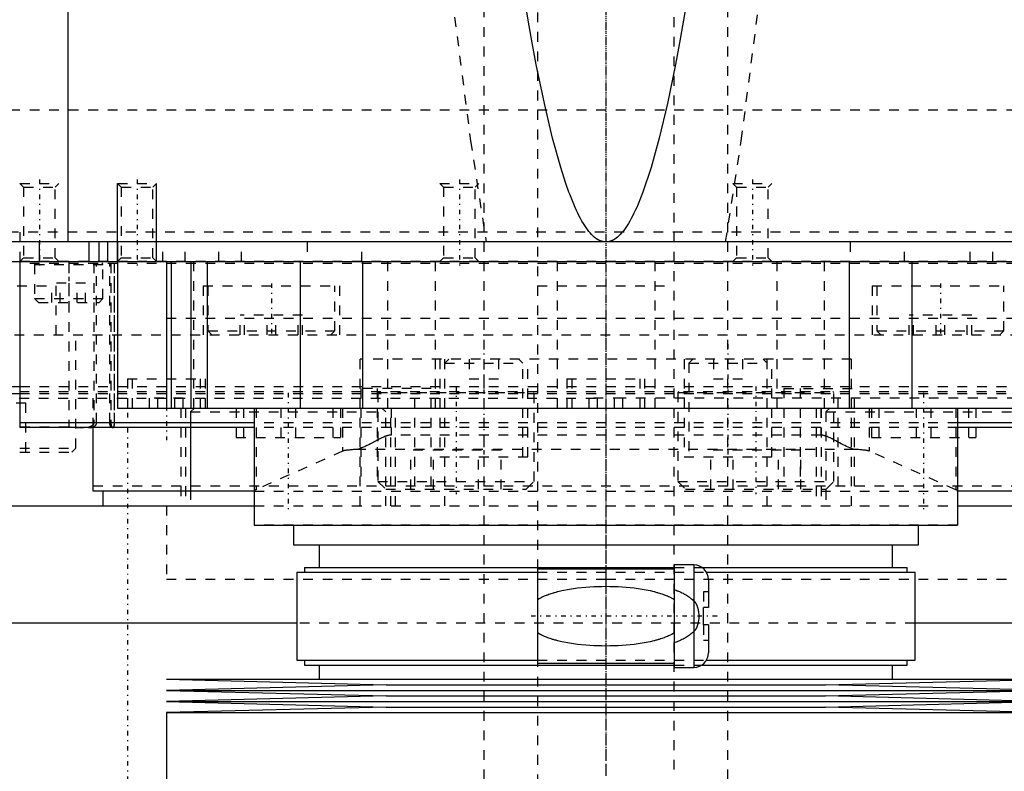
# Model space of a CAD drawing. Extents: x -125 to 125, y -136 to 719.
# Tile 4 of 13: x -60 to 41, y -20 to 57. Entities that reach past the tile are written whole.
import ezdxf

# ---------------------------------------------------------------- set-up
doc = ezdxf.new("R2010")
doc.units = 0
doc.linetypes.add('CENTER', pattern=[1.5, 0.45, -0.5, 0.05, -0.5])
doc.linetypes.add('DASHED', pattern=[2, 1, -1])
for name, color, linetype in [('AM_0', 7, 'CONTINUOUS'), ('AM_10', 7, 'CONTINUOUS'), ('AM_3', 7, 'DASHED'), ('AM_7', 7, 'CENTER')]:
    doc.layers.add(name, color=color, linetype=linetype)

msp = doc.modelspace()

# ---------------------------------------------------------------- linework, layer by layer
at = {"layer": 'AM_0', "color": 7, "linetype": 'CONTINUOUS'}
for p, q in [((-55.06, 34.5), (-55.06, 116.6)), ((79, 34.5), (-79, 34.5)), ((-58, 32.5), (-58, 34.5)), ((-52.9, 32.5), (-52.9, 34.5)), ((-51.9, 32.5), (-51.9, 34.5)), ((-51, 32.5), (-51, 34.5)), ((-50, 34.5), (-50, 17.5)), ((-78.5, 32.5), (78.5, 32.5)), ((-60, 32.5), (-60, 15.5)), ((-45, 32.5), (-45, 17.5)), ((-44.5, 32.5), (-44.5, 17.5)), ((-42.5, 32.5), (-42.5, 17.5)), ((-40.83, 32.5), (-40.83, 17.5)), ((-31.31, 32.5), (-31.31, 17.5)), ((-24.92, 32.5), (-24.92, 17.5)), ((24.92, 32.5), (24.92, 17.5)), ((31.31, 32.5), (31.31, 17.5)), ((-78.5, 19.7), (-60, 19.7)), ((-77.5, 19), (-60.01, 19)), ((-50, 17.5), (50, 17.5)), ((-36, 17.5), (-36, 5.5)), ((36, 17.5), (36, 5.5)), ((-36, 16), (-60, 16)), ((-36, 15.5), (-60, 15.5)), ((-52.5, 9), (-52.5, 15.5)), ((-42.5, 9), (-42.5, 15.5)), ((60, 16), (36, 16)), ((60, 15.5), (36, 15.5)), ((-36, 9), (-52.5, 9)), ((-51.5, 9), (-51.5, 7.5)), ((52.5, 9), (36, 9)), ((-68.3, 7.5), (-36, 7.5)), ((36, 7.5), (68.3, 7.5)), ((-36, 5.5), (36, 5.5)), ((-32, 5.5), (-32, 3.5)), ((32, 3.5), (32, 5.5)), ((-32, 3.5), (32, 3.5)), ((-29.35, 3.5), (-29.35, 1.2)), ((29.35, 1.2), (29.35, 3.5)), ((-30.85, 1.2), (-30.85, 0.7)), ((-30.85, 1.2), (7, 1.2)), ((9, 1.45), (7, 1.45)), ((7, 1.45), (7, -9.05)), ((9, 1.45), (9, -9.05)), ((9.83, 1.2), (30.85, 1.2)), ((30.85, 0.7), (30.85, 1.2)), ((-31.65, 0.7), (-31.65, -8.3)), ((-31.65, 0.7), (-7, 0.7)), ((7, 1), (-7, 1)), ((-7, 1), (-7, -8.6)), ((10.3, 0.7), (31.65, 0.7)), ((31.65, -8.3), (31.65, 0.7)), ((10.5, -0.05), (10.5, -2.9)), ((10, -4.7), (10, -2.9)), ((10.5, -2.9), (10, -2.9)), ((-31.65, -4.5), (-65.59, -4.5)), ((10.5, -4.7), (10, -4.7)), ((10.5, -4.7), (10.5, -7.55)), ((65.59, -4.5), (31.65, -4.5)), ((-31.65, -8.3), (-7, -8.3)), ((-30.85, -8.3), (-30.85, -8.8)), ((-30.85, -8.8), (7, -8.8)), ((-29.35, -8.8), (-29.35, -10.25)), ((-7, -8.6), (7, -8.6)), ((7, -9.05), (9, -9.05)), ((9.83, -8.8), (30.85, -8.8)), ((10.3, -8.3), (31.65, -8.3)), ((29.35, -10.25), (29.35, -8.8)), ((30.85, -8.8), (30.85, -8.3)), ((-45, -10.25), (-22.5, -10.82)), ((-45, -10.25), (45, -10.25)), ((-22.5, -10.82), (-45, -11.39)), ((-22.5, -10.82), (22.5, -10.82)), ((22.5, -10.82), (45, -10.25)), ((45, -11.39), (22.5, -10.82)), ((-45, -11.39), (-22.5, -11.96)), ((-45, -11.39), (45, -11.39)), ((-22.5, -11.96), (-45, -12.53)), ((-22.5, -11.96), (22.5, -11.96)), ((22.5, -11.96), (45, -11.39)), ((45, -12.53), (22.5, -11.96)), ((-45, -12.53), (-22.5, -13.1)), ((-45, -12.53), (45, -12.53)), ((-22.5, -13.1), (-45, -13.67)), ((-22.5, -13.1), (22.5, -13.1)), ((22.5, -13.1), (45, -12.53)), ((45, -13.67), (22.5, -13.1)), ((-45, -13.67), (-45, -30.25)), ((-45, -13.67), (45, -13.67))]:
    msp.add_line(p, q, dxfattribs=at)
for points in [[(0, 34.5, 0), (-0.01, 34.5, 0), (-0.04, 34.5, 0), (-0.06, 34.5, 0), (-0.07, 34.5, 0), (-0.08, 34.5, 0), (-0.11, 34.5, 0), (-0.13, 34.51, 0), (-0.15, 34.51, 0), (-0.18, 34.51, 0), (-0.2, 34.51, 0), (-0.21, 34.52, 0), (-0.22, 34.52, 0), (-0.25, 34.52, 0), (-0.27, 34.53, 0), (-0.29, 34.53, 0), (-0.32, 34.54, 0), (-0.34, 34.54, 0), (-0.35, 34.54, 0), (-0.36, 34.55, 0), (-0.39, 34.55, 0), (-0.41, 34.56, 0), (-0.42, 34.56, 0), (-0.43, 34.57, 0), (-0.46, 34.57, 0), (-0.48, 34.58, 0), (-0.49, 34.59, 0), (-0.5, 34.59, 0), (-0.53, 34.6, 0), (-0.55, 34.61, 0), (-0.57, 34.62, 0), (-0.6, 34.63, 0), (-0.62, 34.64, 0), (-0.63, 34.64, 0), (-0.64, 34.65, 0), (-0.67, 34.66, 0), (-0.69, 34.67, 0), (-0.71, 34.68, 0), (-0.74, 34.69, 0), (-0.76, 34.71, 0), (-0.77, 34.71, 0), (-0.78, 34.72, 0), (-0.81, 34.73, 0), (-0.83, 34.74, 0), (-0.85, 34.76, 0), (-0.88, 34.77, 0), (-0.9, 34.79, 0), (-0.91, 34.8, 0), (-0.92, 34.8, 0), (-0.95, 34.82, 0), (-0.97, 34.83, 0), (-1.05, 34.89, 0), (-1.19, 35.01, 0), (-1.26, 35.07, 0), (-1.33, 35.13, 0), (-1.47, 35.27, 0), (-1.61, 35.43, 0), (-1.75, 35.59, 0), (-1.89, 35.78, 0), (-2.03, 35.97, 0), (-2.1, 36.07, 0), (-2.17, 36.18, 0), (-2.31, 36.41, 0), (-2.45, 36.64, 0), (-2.52, 36.77, 0), (-2.59, 36.89, 0), (-2.73, 37.16, 0), (-2.87, 37.44, 0), (-2.94, 37.59, 0), (-3.01, 37.73, 0), (-3.15, 38.04, 0), (-3.29, 38.36, 0), (-3.43, 38.7, 0), (-3.57, 39.05, 0), (-3.71, 39.41, 0), (-3.78, 39.6, 0), (-3.85, 39.79, 0), (-3.99, 40.18, 0), (-4.13, 40.59, 0), (-4.62, 42.12, 0), (-5.46, 45.14, 0), (-6.29, 48.66, 0), (-7.13, 52.68, 0), (-7.54, 54.88, 0), (-7.96, 57.2, 0), (-8.79, 62.22, 0)], [(8.79, 62.22, 0), (7.96, 57.2, 0), (7.54, 54.88, 0), (7.13, 52.68, 0), (6.29, 48.66, 0), (5.46, 45.14, 0), (4.62, 42.12, 0), (3.78, 39.6, 0), (3.29, 38.36, 0), (3.15, 38.04, 0), (3.01, 37.73, 0), (2.94, 37.59, 0), (2.87, 37.44, 0), (2.73, 37.16, 0), (2.59, 36.89, 0), (2.52, 36.77, 0), (2.45, 36.64, 0), (2.31, 36.41, 0), (2.17, 36.18, 0), (2.1, 36.07, 0), (2.03, 35.97, 0), (1.89, 35.78, 0), (1.75, 35.59, 0), (1.61, 35.43, 0), (1.47, 35.27, 0), (1.33, 35.13, 0), (1.26, 35.07, 0), (1.19, 35.01, 0), (1.05, 34.89, 0), (0.91, 34.8, 0), (0.83, 34.74, 0), (0.81, 34.73, 0), (0.78, 34.72, 0), (0.77, 34.71, 0), (0.76, 34.71, 0), (0.74, 34.69, 0), (0.71, 34.68, 0), (0.69, 34.67, 0), (0.67, 34.66, 0), (0.64, 34.65, 0), (0.63, 34.64, 0), (0.62, 34.64, 0), (0.6, 34.63, 0), (0.57, 34.62, 0), (0.55, 34.61, 0), (0.53, 34.6, 0), (0.5, 34.59, 0), (0.49, 34.59, 0), (0.48, 34.58, 0), (0.46, 34.57, 0), (0.43, 34.57, 0), (0.42, 34.56, 0), (0.41, 34.56, 0), (0.39, 34.55, 0), (0.36, 34.55, 0), (0.35, 34.54, 0), (0.34, 34.54, 0), (0.32, 34.54, 0), (0.29, 34.53, 0), (0.27, 34.53, 0), (0.25, 34.52, 0), (0.22, 34.52, 0), (0.21, 34.52, 0), (0.2, 34.51, 0), (0.18, 34.51, 0), (0.15, 34.51, 0), (0.13, 34.51, 0), (0.11, 34.5, 0), (0.08, 34.5, 0), (0.07, 34.5, 0), (0.06, 34.5, 0), (0.04, 34.5, 0), (0.01, 34.5, 0), (0, 34.5, 0)]]:
    msp.add_polyline3d(points, dxfattribs=at)
for centre, start, end in [((9, -0.05), 0, 90), ((9, -7.55), 270, 0)]:
    msp.add_arc(centre, 1.5, start, end, dxfattribs=at)
at = {"layer": 'AM_10', "color": 7, "linetype": 'CONTINUOUS'}
for p, q in [((-50, 32.5), (-50, 40.5)), ((-46, 32.5), (-46, 40.5))]:
    msp.add_line(p, q, dxfattribs=at)
at = {"layer": 'AM_3', "color": 6, "linetype": 'DASHED'}
for p, q in [((-7, 680), (-7, -97.5)), ((7, -97.5), (7, 680)), ((-12.5, 664.5), (-12.5, -56.5)), ((12.5, -56.5), (12.5, 664.5)), ((100, 48), (-100, 48)), ((-60, 40.5), (-59.62, 40.12)), ((-60, 40.5), (-56, 40.5)), ((-56.38, 40.12), (-56, 40.5)), ((-50, 40.5), (-49.62, 40.12)), ((-50, 40.5), (-46, 40.5)), ((-46.38, 40.12), (-46, 40.5)), ((-17, 40.5), (-16.62, 40.12)), ((-17, 40.5), (-13, 40.5)), ((-13.38, 40.12), (-13, 40.5)), ((13, 40.5), (13.38, 40.12)), ((13, 40.5), (17, 40.5)), ((16.62, 40.12), (17, 40.5)), ((-59.62, 40.12), (-59.62, 32.88)), ((-59.62, 40.12), (-56.38, 40.12)), ((-56.38, 32.88), (-56.38, 40.12)), ((-49.62, 40.12), (-49.62, 32.88)), ((-49.62, 40.12), (-46.38, 40.12)), ((-46.38, 32.88), (-46.38, 40.12)), ((-16.62, 40.12), (-16.62, 32.88)), ((-16.62, 40.12), (-13.38, 40.12)), ((-13.38, 32.88), (-13.38, 40.12)), ((13.38, 40.12), (13.38, 32.88)), ((13.38, 40.12), (16.62, 40.12)), ((16.62, 32.88), (16.62, 40.12)), ((77.86, 35.5), (-77.86, 35.5)), ((-60, 35.5), (-60, 32.5)), ((-45.38, 32.5), (-45.38, 34.5)), ((-43.08, 32.5), (-43.08, 34.5)), ((-39.62, 32.5), (-39.62, 34.5)), ((-37.31, 32.5), (-37.31, 34.5)), ((-30.58, 34.5), (-30.58, 32.5)), ((-25, 32.5), (-25, 34.5)), ((25, 34.5), (25, 32.5)), ((30.58, 32.5), (30.58, 34.5)), ((37.31, 32.5), (37.31, 34.5)), ((39.62, 32.5), (39.62, 34.5)), ((77, 32.5), (-60.01, 32.5)), ((-59.62, 32.88), (-60, 32.5)), ((60, 32.3), (-60, 32.3)), ((-59.62, 32.88), (-56.38, 32.88)), ((-56, 32.5), (-56.38, 32.88)), ((-55, 32.3), (-55, 15.5)), ((-52.44, 32.3), (-52.44, 16)), ((-52.15, 16), (-52.15, 32.3)), ((-50.79, 16), (-50.79, 32.3)), ((-50.69, 32.3), (-50.69, 16)), ((-50.36, 32.3), (-50.36, 16)), ((-50.32, 16), (-50.32, 32.3)), ((-49.62, 32.88), (-50, 32.5)), ((-49.62, 32.88), (-46.38, 32.88)), ((-46, 32.5), (-46.38, 32.88)), ((-42.23, 32.5), (-42.23, 17.5)), ((-22.36, 32.5), (-22.36, 17.5)), ((-17.5, 32.5), (-17.5, 17.5)), ((-16.62, 32.88), (-17, 32.5)), ((-16.62, 32.88), (-13.38, 32.88)), ((-13, 32.5), (-13.38, 32.88)), ((-5, 32.5), (-5, 17.5)), ((5, 32.5), (5, 17.5)), ((13.38, 32.88), (13, 32.5)), ((13.38, 32.88), (16.62, 32.88)), ((17, 32.5), (16.62, 32.88)), ((17.5, 32.5), (17.5, 17.5)), ((22.36, 32.5), (22.36, 17.5)), ((-58.5, 32.2), (-58.5, 28.7)), ((-58.5, 32.2), (-51.5, 32.2)), ((-51.5, 28.7), (-51.5, 32.2)), ((-56.73, 28.3), (-56.73, 30.3)), ((-53.27, 30.3), (-56.73, 30.3)), ((-55.87, 28.3), (-55.87, 30.3)), ((-54.13, 28.3), (-54.13, 30.3)), ((-53.27, 28.3), (-53.27, 30.3)), ((-70.29, 30), (-56.29, 30)), ((-56.29, 25), (-56.29, 30)), ((-41.25, 30), (-41.25, 25)), ((-41.25, 30), (-27.25, 30)), ((-40.75, 30), (-40.75, 25.4)), ((-27.75, 25.4), (-27.75, 30)), ((-27.25, 25), (-27.25, 30)), ((-7, 30), (7, 30)), ((27.25, 30), (27.25, 25)), ((27.25, 30), (41.25, 30)), ((27.75, 30), (27.75, 25.4)), ((40.75, 25.4), (40.75, 30)), ((-58.5, 28.7), (-58.1, 28.3)), ((-58.5, 28.7), (-51.5, 28.7)), ((-58.1, 28.3), (-51.9, 28.3)), ((-51.9, 28.3), (-51.5, 28.7)), ((-45, 26.7), (45, 26.7)), ((-45, 26.7), (0, 26.7)), ((-37.45, 25), (-37.45, 27)), ((-31.05, 27), (-37.45, 27)), ((-37, 25), (-37, 27)), ((-34.7, 25), (-34.7, 27)), ((-33.8, 25), (-33.8, 27)), ((-31.5, 25), (-31.5, 27)), ((-31.05, 25), (-31.05, 27)), ((31.05, 25), (31.05, 27)), ((37.45, 27), (31.05, 27)), ((31.5, 25), (31.5, 27)), ((33.8, 25), (33.8, 27)), ((34.7, 25), (34.7, 27)), ((37, 25), (37, 27)), ((37.45, 25), (37.45, 27)), ((-40.75, 25.4), (-40.35, 25)), ((-40.75, 25.4), (-27.75, 25.4)), ((-28.15, 25), (-27.75, 25.4)), ((27.75, 25.4), (28.15, 25)), ((27.75, 25.4), (40.75, 25.4)), ((40.35, 25), (40.75, 25.4)), ((-78.56, 25), (78.56, 25)), ((-54.29, 13.4), (-54.29, 25)), ((-25.16, 7.5), (-25.16, 22.5)), ((25.16, 22.5), (-25.16, 22.5)), ((-17, 22.5), (-17, 12.5)), ((-16.1, 22.5), (-16.5, 22.1)), ((-16.5, 7.5), (-16.5, 22.5)), ((-14, 22.5), (-14, 20.5)), ((-11, 22.5), (-11, 20.5)), ((-8.5, 22.1), (-8.9, 22.5)), ((-8, 12.5), (-8, 22.5)), ((8, 22.5), (8, 12.5)), ((8.9, 22.5), (8.5, 22.1)), ((11, 22.5), (11, 20.5)), ((14, 22.5), (14, 20.5)), ((16.5, 22.1), (16.1, 22.5)), ((16.5, 7.5), (16.5, 22.5)), ((17, 12.5), (17, 22.5)), ((25.16, 7.5), (25.16, 22.5)), ((-16.5, 22.1), (-8.5, 22.1)), ((-8.5, 12.5), (-8.5, 22.1)), ((8.5, 22.1), (8.5, 12.5)), ((8.5, 22.1), (16.5, 22.1)), ((-49, 20.5), (-49, 17.5)), ((-49, 20.5), (-41, 20.5)), ((-48.5, 20.5), (-48.5, 17.5)), ((-41.5, 17.5), (-41.5, 20.5)), ((-41, 17.5), (-41, 20.5)), ((-14, 20.5), (-11, 20.5)), ((-4, 20.5), (-4, 17.5)), ((-4, 20.5), (4, 20.5)), ((-3.5, 20.5), (-3.5, 17.5)), ((3.5, 17.5), (3.5, 20.5)), ((4, 17.5), (4, 20.5)), ((11, 20.5), (14, 20.5)), ((-60.04, 19.2), (60.04, 19.2)), ((-60, 19.7), (60, 19.7)), ((-52.5, 15.5), (-52.5, 19.2)), ((-25.09, 19.5), (-25.09, 9.5)), ((-17.89, 19.5), (-25.09, 19.5)), ((-23.43, 19.5), (-23.43, 9.5)), ((-23.25, 19.2), (-23.35, 19.1)), ((-19.55, 9.5), (-19.55, 19.5)), ((-17.89, 9.5), (-17.89, 19.5)), ((-7.35, 19.1), (-7.45, 19.2)), ((7.45, 19.2), (7.35, 19.1)), ((18.23, 19.5), (18.23, 9.5)), ((18.23, 19.5), (25.44, 19.5)), ((19.89, 19.5), (19.89, 9.5)), ((23.35, 19.1), (23.25, 19.2)), ((23.77, 9.5), (23.77, 19.5)), ((25.44, 9.5), (25.44, 19.5)), ((-60.07, 18.5), (-0.87, 18.5)), ((-60.01, 19), (60.01, 19)), ((-43.27, 18.5), (-46.73, 18.5)), ((-46.73, 17.5), (-46.73, 18.5)), ((-45.87, 17.5), (-45.87, 18.5)), ((-44.13, 17.5), (-44.13, 18.5)), ((-43.27, 17.5), (-43.27, 18.5)), ((-23.35, 19.1), (-23.35, 10)), ((-23.35, 19.1), (-7.35, 19.1)), ((-7.35, 10), (-7.35, 19.1)), ((1.73, 18.5), (-1.73, 18.5)), ((-1.73, 17.5), (-1.73, 18.5)), ((-0.87, 17.5), (-0.87, 18.5)), ((0.87, 17.5), (0.87, 18.5)), ((60.07, 18.5), (0.87, 18.5)), ((1.73, 17.5), (1.73, 18.5)), ((7.35, 19.1), (7.35, 10)), ((7.35, 19.1), (23.35, 19.1)), ((23.35, 10), (23.35, 19.1)), ((-59.38, 18), (-67.19, 18)), ((-59.38, 13), (-59.38, 18)), ((-43.53, 17.5), (-43.53, 7.5)), ((-43.03, 17.5), (-43.03, 7.5)), ((-42.13, 17.5), (-42.53, 17.1)), ((-42.5, 15.5), (-42.5, 17.5)), ((-37.86, 17.5), (-37.86, 14.5)), ((-37.11, 17.5), (-37.11, 14.5)), ((-35.82, 17.5), (-35.82, 9.14)), ((-33.28, 17.5), (-33.28, 14.5)), ((-31.77, 17.5), (-31.77, 14.5)), ((-27.95, 17.5), (-27.95, 14.5)), ((-27.19, 17.5), (-27.19, 14.5)), ((-26.96, 17.5), (-26.96, 13.1)), ((-22.53, 17.1), (-22.93, 17.5)), ((-22.03, 7.5), (-22.03, 17.5)), ((-22, 17.5), (-22, 14.74)), ((-21.53, 7.5), (-21.53, 17.5)), ((21.53, 17.5), (21.53, 7.5)), ((22, 17.5), (22, 14.74)), ((22.03, 17.5), (22.03, 7.5)), ((22.93, 17.5), (22.53, 17.1)), ((26.96, 17.5), (26.96, 13.1)), ((27.19, 17.5), (27.19, 14.5)), ((27.95, 17.5), (27.95, 14.5)), ((31.77, 17.5), (31.77, 14.5)), ((33.28, 17.5), (33.28, 14.5)), ((35.82, 17.5), (35.82, 9.14)), ((37.11, 17.5), (37.11, 14.5)), ((37.86, 17.5), (37.86, 14.5)), ((-42.53, 17.1), (-42.53, 7.5)), ((-42.53, 17.1), (-22.53, 17.1)), ((-22.53, 7.5), (-22.53, 17.1)), ((22.53, 17.1), (22.53, 7.5)), ((22.53, 17.1), (42.53, 17.1)), ((-60, 15.57), (-55, 15.57)), ((-54.31, 15.5), (-60, 15.5)), ((36, 16), (-36, 16)), ((36, 15.5), (-36, 15.5)), ((-37.86, 14.5), (-27.19, 14.5)), ((22, 14.74), (-22, 14.74)), ((27.19, 14.5), (37.86, 14.5)), ((-70.01, 13.4), (-54.29, 13.4)), ((-54.69, 13), (-54.29, 13.4)), ((25.41, 13.27), (-25.41, 13.27)), ((-19.97, 9.2), (-19.97, 13.2)), ((-10.73, 13.2), (-19.97, 13.2)), ((-17.66, 9.2), (-17.66, 13.2)), ((-13.04, 9.2), (-13.04, 13.2)), ((-10.73, 9.2), (-10.73, 13.2)), ((10.73, 9.2), (10.73, 13.2)), ((19.97, 13.2), (10.73, 13.2)), ((13.04, 9.2), (13.04, 13.2)), ((17.66, 9.2), (17.66, 13.2)), ((19.97, 9.2), (19.97, 13.2)), ((-70, 13), (-54.69, 13)), ((-26.96, 13.1), (-35.82, 9.14)), ((-17, 12.5), (-8, 12.5)), ((8, 12.5), (17, 12.5)), ((35.82, 9.14), (26.96, 13.1)), ((52.5, 9.5), (-52.5, 9.5)), ((-23.35, 10), (-22.55, 9.2)), ((-23.35, 10), (-7.35, 10)), ((-22.55, 9.2), (-8.15, 9.2)), ((-8.15, 9.2), (-7.35, 10)), ((7.35, 10), (8.15, 9.2)), ((7.35, 10), (23.35, 10)), ((8.15, 9.2), (22.55, 9.2)), ((22.55, 9.2), (23.35, 10)), ((-36, 9), (36, 9)), ((-45, 7.5), (-45, 0)), ((-45, 7.5), (-45, 0)), ((-36, 7.5), (36, 7.5)), ((36, 5.52), (-36, 5.52)), ((7, 1.2), (9.83, 1.2)), ((-45, 0), (0, 0)), ((-7, 0.7), (10.3, 0.7)), ((0, 0), (45, 0)), ((10, -1.3), (10, -2.9)), ((10.5, -1.3), (10, -1.3)), ((31.65, -4.5), (-31.65, -4.5)), ((10, -4.7), (10, -6.3)), ((10.5, -6.3), (10, -6.3)), ((-7, -8.3), (10.3, -8.3)), ((7, -8.8), (9.83, -8.8))]:
    msp.add_line(p, q, dxfattribs=at)
for points in [[(-21.74, 115.63, 0), (-20.18, 98.98, 0), (-17.03, 69.41, 0), (-13.86, 44.87, 0), (-12.26, 34.5, 0)], [(12.26, 34.5, 0), (13.86, 44.87, 0), (17.03, 69.41, 0), (20.18, 98.98, 0), (21.74, 115.63, 0)], [(-55, 15.57, 0), (-54.96, 15.57, 0), (-54.88, 15.57, 0), (-54.79, 15.56, 0), (-54.75, 15.56, 0), (-54.71, 15.56, 0), (-54.62, 15.56, 0), (-54.54, 15.55, 0), (-54.45, 15.55, 0), (-54.37, 15.55, 0), (-54.28, 15.54, 0), (-54.24, 15.54, 0), (-54.19, 15.53, 0), (-54.11, 15.53, 0), (-54.02, 15.52, 0), (-53.93, 15.52, 0), (-53.85, 15.51, 0), (-53.77, 15.51, 0), (-53.72, 15.51, 0), (-53.68, 15.5, 0), (-53.6, 15.5, 0), (-53.52, 15.5, 0), (-53.48, 15.5, 0)], [(-52.44, 16, 0), (-52.44, 15.99, 0), (-52.44, 15.98, 0), (-52.44, 15.97, 0), (-52.44, 15.96, 0), (-52.44, 15.96, 0), (-52.44, 15.95, 0), (-52.45, 15.93, 0), (-52.45, 15.92, 0), (-52.45, 15.91, 0), (-52.45, 15.9, 0), (-52.46, 15.89, 0), (-52.46, 15.89, 0), (-52.46, 15.88, 0), (-52.47, 15.86, 0), (-52.47, 15.85, 0), (-52.48, 15.84, 0), (-52.48, 15.83, 0), (-52.49, 15.83, 0), (-52.49, 15.82, 0), (-52.5, 15.81, 0), (-52.5, 15.8, 0), (-52.51, 15.8, 0), (-52.51, 15.79, 0), (-52.52, 15.78, 0), (-52.53, 15.77, 0), (-52.53, 15.77, 0), (-52.53, 15.76, 0), (-52.54, 15.76, 0), (-52.55, 15.75, 0), (-52.56, 15.74, 0), (-52.57, 15.73, 0), (-52.57, 15.72, 0), (-52.58, 15.72, 0), (-52.58, 15.72, 0), (-52.59, 15.71, 0), (-52.6, 15.7, 0), (-52.61, 15.69, 0), (-52.62, 15.69, 0), (-52.63, 15.68, 0), (-52.63, 15.68, 0), (-52.64, 15.67, 0), (-52.65, 15.67, 0), (-52.66, 15.66, 0), (-52.67, 15.66, 0), (-52.68, 15.65, 0), (-52.69, 15.64, 0), (-52.69, 15.64, 0), (-52.7, 15.64, 0), (-52.71, 15.63, 0), (-52.72, 15.63, 0), (-52.76, 15.61, 0), (-52.82, 15.59, 0), (-52.85, 15.58, 0), (-52.88, 15.57, 0), (-52.95, 15.55, 0), (-53.02, 15.53, 0), (-53.1, 15.52, 0), (-53.17, 15.51, 0), (-53.24, 15.51, 0), (-53.27, 15.51, 0), (-53.3, 15.5, 0), (-53.37, 15.5, 0), (-53.44, 15.5, 0), (-53.48, 15.5, 0)], [(-52.98, 15.5, 0), (-52.95, 15.5, 0), (-52.89, 15.5, 0), (-52.83, 15.51, 0), (-52.8, 15.51, 0), (-52.77, 15.51, 0), (-52.71, 15.52, 0), (-52.65, 15.53, 0), (-52.59, 15.54, 0), (-52.54, 15.56, 0), (-52.49, 15.58, 0), (-52.46, 15.59, 0), (-52.46, 15.59, 0), (-52.45, 15.6, 0), (-52.44, 15.6, 0), (-52.43, 15.6, 0), (-52.43, 15.6, 0), (-52.42, 15.61, 0), (-52.41, 15.61, 0), (-52.4, 15.62, 0), (-52.39, 15.62, 0), (-52.39, 15.63, 0), (-52.38, 15.63, 0), (-52.38, 15.63, 0), (-52.37, 15.64, 0), (-52.36, 15.64, 0), (-52.35, 15.65, 0), (-52.34, 15.65, 0), (-52.34, 15.66, 0), (-52.33, 15.66, 0), (-52.33, 15.67, 0), (-52.32, 15.67, 0), (-52.31, 15.68, 0), (-52.31, 15.68, 0), (-52.3, 15.69, 0), (-52.29, 15.7, 0), (-52.29, 15.7, 0), (-52.29, 15.7, 0), (-52.28, 15.71, 0), (-52.27, 15.72, 0), (-52.26, 15.72, 0), (-52.26, 15.73, 0), (-52.25, 15.74, 0), (-52.25, 15.74, 0), (-52.24, 15.75, 0), (-52.24, 15.75, 0), (-52.23, 15.76, 0), (-52.23, 15.77, 0), (-52.22, 15.78, 0), (-52.21, 15.79, 0), (-52.21, 15.79, 0), (-52.21, 15.8, 0), (-52.2, 15.8, 0), (-52.2, 15.81, 0), (-52.2, 15.82, 0), (-52.19, 15.82, 0), (-52.19, 15.83, 0), (-52.18, 15.84, 0), (-52.18, 15.85, 0), (-52.18, 15.85, 0), (-52.18, 15.86, 0), (-52.17, 15.87, 0), (-52.17, 15.88, 0), (-52.17, 15.89, 0), (-52.16, 15.9, 0), (-52.16, 15.91, 0), (-52.16, 15.91, 0), (-52.16, 15.92, 0), (-52.16, 15.93, 0), (-52.15, 15.94, 0), (-52.15, 15.95, 0), (-52.15, 15.96, 0), (-52.15, 15.97, 0), (-52.15, 15.97, 0), (-52.15, 15.98, 0), (-52.15, 15.99, 0), (-52.15, 16, 0)], [(-50.56, 15.5, 0), (-50.57, 15.5, 0), (-50.57, 15.5, 0), (-50.57, 15.5, 0), (-50.57, 15.5, 0), (-50.57, 15.5, 0), (-50.58, 15.5, 0), (-50.58, 15.5, 0), (-50.58, 15.5, 0), (-50.58, 15.5, 0), (-50.59, 15.5, 0), (-50.59, 15.5, 0), (-50.59, 15.5, 0), (-50.59, 15.51, 0), (-50.6, 15.51, 0), (-50.6, 15.51, 0), (-50.6, 15.51, 0), (-50.6, 15.51, 0), (-50.61, 15.51, 0), (-50.61, 15.51, 0), (-50.61, 15.51, 0), (-50.61, 15.51, 0), (-50.61, 15.52, 0), (-50.62, 15.52, 0), (-50.62, 15.52, 0), (-50.62, 15.52, 0), (-50.62, 15.52, 0), (-50.62, 15.52, 0), (-50.63, 15.53, 0), (-50.63, 15.53, 0), (-50.63, 15.53, 0), (-50.64, 15.53, 0), (-50.64, 15.53, 0), (-50.64, 15.54, 0), (-50.64, 15.54, 0), (-50.65, 15.54, 0), (-50.65, 15.54, 0), (-50.65, 15.55, 0), (-50.65, 15.55, 0), (-50.66, 15.55, 0), (-50.66, 15.55, 0), (-50.66, 15.56, 0), (-50.66, 15.56, 0), (-50.67, 15.56, 0), (-50.67, 15.57, 0), (-50.67, 15.57, 0), (-50.67, 15.57, 0), (-50.67, 15.58, 0), (-50.68, 15.58, 0), (-50.68, 15.58, 0), (-50.68, 15.59, 0), (-50.68, 15.59, 0), (-50.69, 15.59, 0), (-50.69, 15.6, 0), (-50.69, 15.6, 0), (-50.69, 15.6, 0), (-50.7, 15.61, 0), (-50.7, 15.61, 0), (-50.7, 15.61, 0), (-50.7, 15.62, 0), (-50.71, 15.62, 0), (-50.71, 15.63, 0), (-50.71, 15.63, 0), (-50.71, 15.63, 0), (-50.71, 15.64, 0), (-50.71, 15.64, 0), (-50.72, 15.64, 0), (-50.72, 15.65, 0), (-50.72, 15.65, 0), (-50.72, 15.66, 0), (-50.72, 15.66, 0), (-50.72, 15.66, 0), (-50.73, 15.67, 0), (-50.73, 15.67, 0), (-50.73, 15.68, 0), (-50.73, 15.68, 0), (-50.73, 15.69, 0), (-50.74, 15.69, 0), (-50.74, 15.7, 0), (-50.74, 15.7, 0), (-50.74, 15.71, 0), (-50.74, 15.71, 0), (-50.75, 15.72, 0), (-50.75, 15.72, 0), (-50.75, 15.73, 0), (-50.75, 15.73, 0), (-50.75, 15.74, 0), (-50.75, 15.74, 0), (-50.76, 15.75, 0), (-50.76, 15.76, 0), (-50.76, 15.76, 0), (-50.76, 15.76, 0), (-50.76, 15.77, 0), (-50.76, 15.78, 0), (-50.77, 15.78, 0), (-50.77, 15.79, 0), (-50.77, 15.8, 0), (-50.77, 15.8, 0), (-50.77, 15.81, 0), (-50.77, 15.81, 0), (-50.77, 15.82, 0), (-50.77, 15.83, 0), (-50.78, 15.83, 0), (-50.78, 15.84, 0), (-50.78, 15.84, 0), (-50.78, 15.85, 0), (-50.78, 15.86, 0), (-50.78, 15.86, 0), (-50.78, 15.87, 0), (-50.78, 15.87, 0), (-50.78, 15.88, 0), (-50.78, 15.88, 0), (-50.78, 15.89, 0), (-50.78, 15.89, 0), (-50.78, 15.9, 0), (-50.79, 15.91, 0), (-50.79, 15.91, 0), (-50.79, 15.92, 0), (-50.79, 15.93, 0), (-50.79, 15.93, 0), (-50.79, 15.94, 0), (-50.79, 15.94, 0), (-50.79, 15.95, 0), (-50.79, 15.96, 0), (-50.79, 15.97, 0), (-50.79, 15.97, 0), (-50.79, 15.98, 0), (-50.79, 15.98, 0), (-50.79, 15.99, 0), (-50.79, 16, 0), (-50.79, 16, 0)], [(-50.69, 16, 0), (-50.69, 16, 0), (-50.69, 15.99, 0), (-50.69, 15.98, 0), (-50.69, 15.98, 0), (-50.69, 15.97, 0), (-50.69, 15.97, 0), (-50.69, 15.96, 0), (-50.69, 15.95, 0), (-50.69, 15.95, 0), (-50.69, 15.94, 0), (-50.69, 15.93, 0), (-50.69, 15.93, 0), (-50.69, 15.92, 0), (-50.69, 15.92, 0), (-50.69, 15.91, 0), (-50.69, 15.9, 0), (-50.69, 15.89, 0), (-50.69, 15.89, 0), (-50.69, 15.89, 0), (-50.68, 15.88, 0), (-50.68, 15.87, 0), (-50.68, 15.87, 0), (-50.68, 15.86, 0), (-50.68, 15.86, 0), (-50.68, 15.85, 0), (-50.68, 15.85, 0), (-50.68, 15.84, 0), (-50.68, 15.84, 0), (-50.68, 15.83, 0), (-50.68, 15.82, 0), (-50.68, 15.81, 0), (-50.67, 15.81, 0), (-50.67, 15.8, 0), (-50.67, 15.8, 0), (-50.67, 15.79, 0), (-50.67, 15.79, 0), (-50.67, 15.78, 0), (-50.67, 15.77, 0), (-50.67, 15.77, 0), (-50.66, 15.76, 0), (-50.66, 15.76, 0), (-50.66, 15.75, 0), (-50.66, 15.75, 0), (-50.66, 15.74, 0), (-50.66, 15.73, 0), (-50.66, 15.73, 0), (-50.65, 15.72, 0), (-50.65, 15.72, 0), (-50.65, 15.72, 0), (-50.65, 15.71, 0), (-50.65, 15.7, 0), (-50.65, 15.7, 0), (-50.64, 15.69, 0), (-50.64, 15.69, 0), (-50.64, 15.69, 0), (-50.64, 15.68, 0), (-50.64, 15.68, 0), (-50.64, 15.67, 0), (-50.63, 15.66, 0), (-50.63, 15.66, 0), (-50.63, 15.66, 0), (-50.63, 15.65, 0), (-50.63, 15.65, 0), (-50.63, 15.64, 0), (-50.62, 15.64, 0), (-50.62, 15.64, 0), (-50.62, 15.63, 0), (-50.62, 15.63, 0), (-50.62, 15.63, 0), (-50.62, 15.63, 0), (-50.61, 15.62, 0), (-50.61, 15.62, 0), (-50.61, 15.61, 0), (-50.61, 15.61, 0), (-50.61, 15.6, 0), (-50.6, 15.6, 0), (-50.6, 15.6, 0), (-50.6, 15.59, 0), (-50.6, 15.59, 0), (-50.6, 15.59, 0), (-50.59, 15.58, 0), (-50.59, 15.58, 0), (-50.59, 15.58, 0), (-50.59, 15.57, 0), (-50.59, 15.57, 0), (-50.58, 15.57, 0), (-50.58, 15.56, 0), (-50.58, 15.56, 0), (-50.58, 15.56, 0), (-50.58, 15.55, 0), (-50.57, 15.55, 0), (-50.57, 15.55, 0), (-50.57, 15.55, 0), (-50.57, 15.54, 0), (-50.56, 15.54, 0), (-50.56, 15.54, 0), (-50.56, 15.54, 0), (-50.56, 15.54, 0), (-50.56, 15.53, 0), (-50.55, 15.53, 0), (-50.55, 15.53, 0), (-50.55, 15.53, 0), (-50.55, 15.52, 0), (-50.54, 15.52, 0), (-50.54, 15.52, 0), (-50.54, 15.52, 0), (-50.54, 15.52, 0), (-50.54, 15.52, 0), (-50.54, 15.52, 0), (-50.53, 15.51, 0), (-50.53, 15.51, 0), (-50.53, 15.51, 0), (-50.53, 15.51, 0), (-50.53, 15.51, 0), (-50.52, 15.51, 0), (-50.52, 15.51, 0), (-50.52, 15.51, 0), (-50.52, 15.5, 0), (-50.51, 15.5, 0), (-50.51, 15.5, 0), (-50.51, 15.5, 0), (-50.51, 15.5, 0), (-50.51, 15.5, 0), (-50.5, 15.5, 0), (-50.5, 15.5, 0), (-50.5, 15.5, 0), (-50.5, 15.5, 0), (-50.5, 15.5, 0), (-50.49, 15.5, 0), (-50.49, 15.5, 0)], [(-50.36, 16, 0), (-50.36, 16, 0), (-50.36, 15.99, 0), (-50.36, 15.98, 0), (-50.36, 15.98, 0), (-50.36, 15.97, 0), (-50.36, 15.97, 0), (-50.36, 15.96, 0), (-50.36, 15.95, 0), (-50.36, 15.95, 0), (-50.36, 15.94, 0), (-50.36, 15.93, 0), (-50.36, 15.93, 0), (-50.36, 15.92, 0), (-50.36, 15.92, 0), (-50.36, 15.91, 0), (-50.36, 15.9, 0), (-50.36, 15.89, 0), (-50.36, 15.89, 0), (-50.36, 15.89, 0), (-50.36, 15.88, 0), (-50.36, 15.87, 0), (-50.36, 15.87, 0), (-50.36, 15.87, 0), (-50.36, 15.86, 0), (-50.36, 15.85, 0), (-50.36, 15.85, 0), (-50.36, 15.84, 0), (-50.36, 15.84, 0), (-50.36, 15.83, 0), (-50.36, 15.82, 0), (-50.36, 15.82, 0), (-50.36, 15.81, 0), (-50.37, 15.81, 0), (-50.37, 15.8, 0), (-50.37, 15.8, 0), (-50.37, 15.79, 0), (-50.37, 15.78, 0), (-50.37, 15.77, 0), (-50.37, 15.77, 0), (-50.37, 15.76, 0), (-50.37, 15.76, 0), (-50.37, 15.75, 0), (-50.37, 15.75, 0), (-50.37, 15.74, 0), (-50.37, 15.74, 0), (-50.37, 15.73, 0), (-50.37, 15.73, 0), (-50.38, 15.72, 0), (-50.38, 15.72, 0), (-50.38, 15.71, 0), (-50.38, 15.71, 0), (-50.38, 15.7, 0), (-50.38, 15.69, 0), (-50.38, 15.69, 0), (-50.38, 15.69, 0), (-50.38, 15.68, 0), (-50.38, 15.68, 0), (-50.38, 15.67, 0), (-50.39, 15.67, 0), (-50.39, 15.66, 0), (-50.39, 15.66, 0), (-50.39, 15.66, 0), (-50.39, 15.65, 0), (-50.39, 15.65, 0), (-50.39, 15.64, 0), (-50.39, 15.64, 0), (-50.39, 15.64, 0), (-50.39, 15.63, 0), (-50.4, 15.63, 0), (-50.4, 15.63, 0), (-50.4, 15.62, 0), (-50.4, 15.62, 0), (-50.4, 15.61, 0), (-50.4, 15.61, 0), (-50.4, 15.6, 0), (-50.4, 15.6, 0), (-50.4, 15.6, 0), (-50.41, 15.59, 0), (-50.41, 15.59, 0), (-50.41, 15.59, 0), (-50.41, 15.58, 0), (-50.41, 15.58, 0), (-50.41, 15.58, 0), (-50.41, 15.57, 0), (-50.42, 15.57, 0), (-50.42, 15.57, 0), (-50.42, 15.56, 0), (-50.42, 15.56, 0), (-50.42, 15.56, 0), (-50.42, 15.55, 0), (-50.42, 15.55, 0), (-50.43, 15.55, 0), (-50.43, 15.55, 0), (-50.43, 15.54, 0), (-50.43, 15.54, 0), (-50.43, 15.54, 0), (-50.44, 15.54, 0), (-50.44, 15.53, 0), (-50.44, 15.53, 0), (-50.44, 15.53, 0), (-50.44, 15.53, 0), (-50.44, 15.53, 0), (-50.45, 15.52, 0), (-50.45, 15.52, 0), (-50.45, 15.52, 0), (-50.45, 15.52, 0), (-50.45, 15.52, 0), (-50.45, 15.52, 0), (-50.45, 15.51, 0), (-50.46, 15.51, 0), (-50.46, 15.51, 0), (-50.46, 15.51, 0), (-50.46, 15.51, 0), (-50.46, 15.51, 0), (-50.47, 15.51, 0), (-50.47, 15.51, 0), (-50.47, 15.51, 0), (-50.47, 15.5, 0), (-50.47, 15.5, 0), (-50.47, 15.5, 0), (-50.48, 15.5, 0), (-50.48, 15.5, 0), (-50.48, 15.5, 0), (-50.48, 15.5, 0), (-50.49, 15.5, 0), (-50.49, 15.5, 0), (-50.49, 15.5, 0), (-50.49, 15.5, 0), (-50.49, 15.5, 0), (-50.49, 15.5, 0)], [(-50.43, 15.5, 0), (-50.43, 15.5, 0), (-50.43, 15.5, 0), (-50.43, 15.5, 0), (-50.43, 15.5, 0), (-50.42, 15.5, 0), (-50.42, 15.5, 0), (-50.42, 15.5, 0), (-50.42, 15.5, 0), (-50.42, 15.5, 0), (-50.42, 15.5, 0), (-50.41, 15.5, 0), (-50.41, 15.5, 0), (-50.41, 15.51, 0), (-50.41, 15.51, 0), (-50.41, 15.51, 0), (-50.41, 15.51, 0), (-50.4, 15.51, 0), (-50.4, 15.51, 0), (-50.4, 15.51, 0), (-50.4, 15.51, 0), (-50.4, 15.52, 0), (-50.4, 15.52, 0), (-50.4, 15.52, 0), (-50.39, 15.52, 0), (-50.39, 15.52, 0), (-50.39, 15.52, 0), (-50.39, 15.52, 0), (-50.39, 15.53, 0), (-50.39, 15.53, 0), (-50.39, 15.53, 0), (-50.38, 15.53, 0), (-50.38, 15.54, 0), (-50.38, 15.54, 0), (-50.38, 15.54, 0), (-50.38, 15.54, 0), (-50.38, 15.54, 0), (-50.38, 15.55, 0), (-50.37, 15.55, 0), (-50.37, 15.55, 0), (-50.37, 15.56, 0), (-50.37, 15.56, 0), (-50.37, 15.56, 0), (-50.37, 15.56, 0), (-50.37, 15.57, 0), (-50.37, 15.57, 0), (-50.36, 15.57, 0), (-50.36, 15.58, 0), (-50.36, 15.58, 0), (-50.36, 15.58, 0), (-50.36, 15.59, 0), (-50.36, 15.59, 0), (-50.36, 15.6, 0), (-50.36, 15.6, 0), (-50.36, 15.6, 0), (-50.36, 15.6, 0), (-50.35, 15.61, 0), (-50.35, 15.61, 0), (-50.35, 15.62, 0), (-50.35, 15.62, 0), (-50.35, 15.63, 0), (-50.35, 15.63, 0), (-50.35, 15.63, 0), (-50.35, 15.64, 0), (-50.35, 15.64, 0), (-50.35, 15.64, 0), (-50.35, 15.65, 0), (-50.34, 15.65, 0), (-50.34, 15.66, 0), (-50.34, 15.66, 0), (-50.34, 15.66, 0), (-50.34, 15.67, 0), (-50.34, 15.67, 0), (-50.34, 15.68, 0), (-50.34, 15.68, 0), (-50.34, 15.69, 0), (-50.34, 15.69, 0), (-50.34, 15.69, 0), (-50.34, 15.7, 0), (-50.34, 15.71, 0), (-50.33, 15.71, 0), (-50.33, 15.72, 0), (-50.33, 15.72, 0), (-50.33, 15.73, 0), (-50.33, 15.73, 0), (-50.33, 15.74, 0), (-50.33, 15.74, 0), (-50.33, 15.75, 0), (-50.33, 15.76, 0), (-50.33, 15.76, 0), (-50.33, 15.77, 0), (-50.33, 15.77, 0), (-50.33, 15.78, 0), (-50.33, 15.78, 0), (-50.33, 15.79, 0), (-50.33, 15.8, 0), (-50.32, 15.8, 0), (-50.32, 15.81, 0), (-50.32, 15.81, 0), (-50.32, 15.82, 0), (-50.32, 15.82, 0), (-50.32, 15.83, 0), (-50.32, 15.84, 0), (-50.32, 15.84, 0), (-50.32, 15.85, 0), (-50.32, 15.85, 0), (-50.32, 15.86, 0), (-50.32, 15.87, 0), (-50.32, 15.87, 0), (-50.32, 15.87, 0), (-50.32, 15.88, 0), (-50.32, 15.89, 0), (-50.32, 15.89, 0), (-50.32, 15.9, 0), (-50.32, 15.9, 0), (-50.32, 15.91, 0), (-50.32, 15.92, 0), (-50.32, 15.92, 0), (-50.32, 15.93, 0), (-50.32, 15.94, 0), (-50.32, 15.94, 0), (-50.32, 15.95, 0), (-50.32, 15.95, 0), (-50.32, 15.96, 0), (-50.32, 15.97, 0), (-50.32, 15.98, 0), (-50.32, 15.98, 0), (-50.32, 15.98, 0), (-50.32, 15.99, 0), (-50.32, 16, 0), (-50.32, 16, 0)], [(-22, 14.74, 0), (-22.02, 14.74, 0), (-22.06, 14.73, 0), (-22.1, 14.73, 0), (-22.12, 14.73, 0), (-22.14, 14.73, 0), (-22.18, 14.72, 0), (-22.21, 14.72, 0), (-22.25, 14.71, 0), (-22.29, 14.7, 0), (-22.32, 14.69, 0), (-22.34, 14.69, 0), (-22.36, 14.68, 0), (-22.39, 14.67, 0), (-22.43, 14.66, 0), (-22.46, 14.65, 0), (-22.5, 14.64, 0), (-22.53, 14.62, 0), (-22.55, 14.62, 0), (-22.57, 14.61, 0), (-22.6, 14.6, 0), (-22.64, 14.58, 0), (-22.65, 14.58, 0), (-22.75, 14.53, 0), (-22.95, 14.44, 0), (-23.15, 14.34, 0), (-23.34, 14.24, 0), (-23.53, 14.14, 0), (-23.72, 14.04, 0), (-23.82, 13.99, 0), (-23.91, 13.94, 0), (-24.1, 13.84, 0), (-24.29, 13.75, 0), (-24.47, 13.66, 0), (-24.65, 13.57, 0), (-24.82, 13.49, 0), (-24.91, 13.46, 0), (-25, 13.42, 0), (-25.16, 13.36, 0), (-25.33, 13.3, 0), (-25.41, 13.27, 0)], [(25.41, 13.27, 0), (25.33, 13.3, 0), (25.16, 13.36, 0), (25, 13.42, 0), (24.91, 13.46, 0), (24.82, 13.49, 0), (24.65, 13.57, 0), (24.47, 13.66, 0), (24.29, 13.75, 0), (24.1, 13.84, 0), (23.91, 13.94, 0), (23.82, 13.99, 0), (23.72, 14.04, 0), (23.53, 14.14, 0), (23.34, 14.24, 0), (23.15, 14.34, 0), (22.95, 14.44, 0), (22.75, 14.53, 0), (22.65, 14.58, 0), (22.64, 14.58, 0), (22.6, 14.6, 0), (22.57, 14.61, 0), (22.55, 14.62, 0), (22.53, 14.62, 0), (22.5, 14.64, 0), (22.46, 14.65, 0), (22.43, 14.66, 0), (22.39, 14.67, 0), (22.36, 14.68, 0), (22.34, 14.69, 0), (22.32, 14.69, 0), (22.29, 14.7, 0), (22.25, 14.71, 0), (22.21, 14.72, 0), (22.18, 14.72, 0), (22.14, 14.73, 0), (22.12, 14.73, 0), (22.1, 14.73, 0), (22.06, 14.73, 0), (22.02, 14.74, 0), (22, 14.74, 0)], [(-25.41, 13.27, 0), (-25.48, 13.27, 0), (-25.61, 13.26, 0), (-25.74, 13.25, 0), (-25.81, 13.25, 0), (-25.87, 13.25, 0), (-25.99, 13.24, 0), (-26.1, 13.23, 0), (-26.2, 13.22, 0), (-26.3, 13.21, 0), (-26.4, 13.2, 0), (-26.44, 13.19, 0), (-26.49, 13.19, 0), (-26.57, 13.18, 0), (-26.64, 13.17, 0), (-26.71, 13.16, 0), (-26.77, 13.15, 0), (-26.82, 13.14, 0), (-26.85, 13.13, 0), (-26.87, 13.12, 0), (-26.91, 13.11, 0), (-26.94, 13.1, 0), (-26.96, 13.1, 0)], [(26.96, 13.1, 0), (26.94, 13.1, 0), (26.91, 13.11, 0), (26.87, 13.12, 0), (26.85, 13.13, 0), (26.82, 13.14, 0), (26.77, 13.15, 0), (26.71, 13.16, 0), (26.64, 13.17, 0), (26.57, 13.18, 0), (26.49, 13.19, 0), (26.44, 13.19, 0), (26.4, 13.2, 0), (26.3, 13.21, 0), (26.2, 13.22, 0), (26.1, 13.23, 0), (25.99, 13.24, 0), (25.87, 13.25, 0), (25.81, 13.25, 0), (25.74, 13.25, 0), (25.61, 13.26, 0), (25.48, 13.27, 0), (25.41, 13.27, 0)], [(-35.82, 9.14, 0), (-35.88, 9.12, 0), (-35.96, 9.06, 0), (-36, 9.01, 0), (-36, 8.99, 0)], [(36, 8.99, 0), (36, 9.01, 0), (35.96, 9.06, 0), (35.88, 9.12, 0), (35.82, 9.14, 0)], [(-7, -2.09, 0), (-6.95, -2.06, 0), (-6.84, -2, 0), (-6.74, -1.94, 0), (-6.68, -1.91, 0), (-6.63, -1.89, 0), (-6.52, -1.83, 0), (-6.41, -1.78, 0), (-6.3, -1.73, 0), (-6.18, -1.69, 0), (-6.07, -1.64, 0), (-6.01, -1.62, 0), (-5.95, -1.6, 0), (-5.83, -1.55, 0), (-5.71, -1.51, 0), (-5.59, -1.47, 0), (-5.47, -1.43, 0), (-5.35, -1.4, 0), (-5.29, -1.38, 0), (-5.23, -1.36, 0), (-5.1, -1.33, 0), (-4.97, -1.29, 0), (-4.91, -1.28, 0), (-4.52, -1.18, 0), (-3.72, -1.03, 0), (-2.9, -0.91, 0), (-2.07, -0.83, 0), (-1.24, -0.77, 0), (-0.41, -0.75, 0), (0, -0.74, 0), (0.41, -0.75, 0), (1.24, -0.77, 0), (2.07, -0.83, 0), (2.9, -0.91, 0), (3.72, -1.03, 0), (4.52, -1.18, 0), (4.91, -1.28, 0), (4.97, -1.29, 0), (5.1, -1.33, 0), (5.23, -1.36, 0), (5.29, -1.38, 0), (5.35, -1.4, 0), (5.47, -1.43, 0), (5.59, -1.47, 0), (5.71, -1.51, 0), (5.83, -1.55, 0), (5.95, -1.6, 0), (6.01, -1.62, 0), (6.07, -1.64, 0), (6.18, -1.69, 0), (6.3, -1.73, 0), (6.41, -1.78, 0), (6.52, -1.83, 0), (6.63, -1.89, 0), (6.68, -1.91, 0), (6.74, -1.94, 0), (6.84, -2, 0), (6.95, -2.06, 0), (7, -2.09, 0)], [(7, -1.07, 0), (7.06, -1.09, 0), (7.18, -1.14, 0), (7.31, -1.19, 0), (7.37, -1.21, 0), (7.43, -1.24, 0), (7.55, -1.29, 0), (7.67, -1.35, 0), (7.78, -1.41, 0), (7.9, -1.46, 0), (8.02, -1.53, 0), (8.07, -1.56, 0), (8.13, -1.59, 0), (8.24, -1.65, 0), (8.35, -1.72, 0), (8.46, -1.79, 0), (8.56, -1.86, 0), (8.66, -1.94, 0), (8.71, -1.98, 0), (8.76, -2.02, 0), (8.86, -2.1, 0), (8.95, -2.18, 0), (9, -2.22, 0)], [(9, -2.22, 0), (9.01, -2.23, 0), (9.02, -2.24, 0), (9.04, -2.26, 0), (9.05, -2.27, 0), (9.06, -2.28, 0), (9.07, -2.29, 0), (9.09, -2.31, 0), (9.1, -2.33, 0), (9.12, -2.35, 0), (9.13, -2.37, 0), (9.14, -2.38, 0), (9.15, -2.39, 0), (9.16, -2.41, 0), (9.18, -2.44, 0), (9.19, -2.46, 0), (9.2, -2.48, 0), (9.22, -2.51, 0), (9.22, -2.52, 0), (9.23, -2.53, 0), (9.24, -2.56, 0), (9.26, -2.58, 0), (9.26, -2.59, 0), (9.27, -2.61, 0), (9.28, -2.63, 0), (9.29, -2.66, 0), (9.3, -2.67, 0), (9.3, -2.69, 0), (9.32, -2.71, 0), (9.33, -2.74, 0), (9.34, -2.77, 0), (9.35, -2.8, 0), (9.36, -2.83, 0), (9.36, -2.84, 0), (9.37, -2.86, 0), (9.38, -2.89, 0), (9.39, -2.92, 0), (9.4, -2.95, 0), (9.41, -2.98, 0), (9.41, -3.02, 0), (9.42, -3.03, 0), (9.42, -3.05, 0), (9.43, -3.08, 0), (9.44, -3.11, 0), (9.44, -3.15, 0), (9.45, -3.18, 0), (9.46, -3.21, 0), (9.46, -3.23, 0), (9.46, -3.25, 0), (9.47, -3.28, 0), (9.47, -3.31, 0), (9.49, -3.43, 0), (9.5, -3.64, 0), (9.51, -3.74, 0), (9.51, -3.84, 0), (9.5, -4.04, 0), (9.48, -4.25, 0), (9.46, -4.37, 0), (9.45, -4.4, 0), (9.45, -4.43, 0), (9.44, -4.45, 0), (9.44, -4.47, 0), (9.43, -4.5, 0), (9.43, -4.53, 0), (9.42, -4.56, 0), (9.41, -4.6, 0), (9.4, -4.63, 0), (9.4, -4.65, 0), (9.39, -4.66, 0), (9.38, -4.7, 0), (9.37, -4.73, 0), (9.36, -4.76, 0), (9.35, -4.79, 0), (9.34, -4.83, 0), (9.33, -4.84, 0), (9.33, -4.86, 0), (9.31, -4.89, 0), (9.3, -4.92, 0), (9.3, -4.93, 0), (9.29, -4.95, 0), (9.27, -4.98, 0), (9.26, -5.01, 0), (9.25, -5.03, 0), (9.25, -5.04, 0), (9.23, -5.07, 0), (9.22, -5.1, 0), (9.2, -5.12, 0), (9.18, -5.15, 0), (9.17, -5.18, 0), (9.16, -5.19, 0), (9.15, -5.2, 0), (9.13, -5.23, 0), (9.12, -5.25, 0), (9.1, -5.27, 0), (9.08, -5.29, 0), (9.06, -5.31, 0), (9.05, -5.32, 0), (9.05, -5.33, 0), (9.03, -5.35, 0), (9.01, -5.37, 0), (9, -5.38, 0)], [(7, -5.51, 0), (6.95, -5.54, 0), (6.84, -5.6, 0), (6.74, -5.66, 0), (6.68, -5.69, 0), (6.63, -5.71, 0), (6.52, -5.77, 0), (6.41, -5.82, 0), (6.3, -5.87, 0), (6.18, -5.91, 0), (6.07, -5.96, 0), (6.01, -5.98, 0), (5.95, -6, 0), (5.83, -6.05, 0), (5.71, -6.09, 0), (5.59, -6.13, 0), (5.47, -6.17, 0), (5.35, -6.2, 0), (5.29, -6.22, 0), (5.23, -6.24, 0), (5.1, -6.27, 0), (4.97, -6.31, 0), (4.91, -6.32, 0), (4.52, -6.42, 0), (3.72, -6.57, 0), (2.9, -6.69, 0), (2.07, -6.77, 0), (1.24, -6.83, 0), (0.41, -6.85, 0), (0, -6.86, 0), (-0.41, -6.85, 0), (-1.24, -6.83, 0), (-2.07, -6.77, 0), (-2.9, -6.69, 0), (-3.72, -6.57, 0), (-4.52, -6.42, 0), (-4.91, -6.32, 0), (-4.97, -6.31, 0), (-5.1, -6.27, 0), (-5.23, -6.24, 0), (-5.29, -6.22, 0), (-5.35, -6.2, 0), (-5.47, -6.17, 0), (-5.59, -6.13, 0), (-5.71, -6.09, 0), (-5.83, -6.05, 0), (-5.95, -6, 0), (-6.01, -5.98, 0), (-6.07, -5.96, 0), (-6.18, -5.91, 0), (-6.3, -5.87, 0), (-6.41, -5.82, 0), (-6.52, -5.77, 0), (-6.63, -5.71, 0), (-6.68, -5.69, 0), (-6.74, -5.66, 0), (-6.84, -5.6, 0), (-6.95, -5.54, 0), (-7, -5.51, 0)], [(9, -5.38, 0), (8.95, -5.42, 0), (8.86, -5.5, 0), (8.76, -5.58, 0), (8.71, -5.62, 0), (8.66, -5.66, 0), (8.56, -5.74, 0), (8.46, -5.81, 0), (8.35, -5.88, 0), (8.24, -5.95, 0), (8.13, -6.01, 0), (8.07, -6.04, 0), (8.02, -6.07, 0), (7.9, -6.14, 0), (7.78, -6.19, 0), (7.67, -6.25, 0), (7.55, -6.31, 0), (7.43, -6.36, 0), (7.37, -6.39, 0), (7.31, -6.41, 0), (7.18, -6.46, 0), (7.06, -6.51, 0), (7, -6.53, 0)]]:
    msp.add_polyline3d(points, dxfattribs=at)
for centre, start, end in [((-58.4, 32.2), 90, 180), ((-51.6, 32.2), 0, 90)]:
    msp.add_arc(centre, 0.1, start, end, dxfattribs=at)
at = {"layer": 'AM_7', "color": 4, "linetype": 'CENTER'}
for p, q in [((0, 718.88), (0, -136.38)), ((0, 422.43), (0, -18.4)), ((0, 247.5), (0, -82.5)), ((-58, 40.9), (-58, 32.1)), ((-48, 40.9), (-48, 32.1)), ((-15, 40.9), (-15, 32.1)), ((15, 40.9), (15, 32.1)), ((-55, 32.5), (-55, 28.1)), ((-34.25, 30.25), (-34.25, 24.75)), ((34.25, 30.25), (34.25, 24.75)), ((0, 27.07), (0, -0.38)), ((-12.5, 24.05), (-12.5, 11.95)), ((12.5, 24.05), (12.5, 11.95)), ((-45, 20.8), (-45, 14.2)), ((-15.35, 19.7), (-15.35, 8.7)), ((15.35, 19.7), (15.35, 8.7)), ((-32.53, 19.05), (-32.53, 6.95)), ((32.53, 19.05), (32.53, 6.95)), ((-49, 17), (-49, -82)), ((0, 5.19), (0, -31.94)), ((11.38, -3.8), (-7.88, -3.8))]:
    msp.add_line(p, q, dxfattribs=at)

doc.saveas('drawing.dxf')
